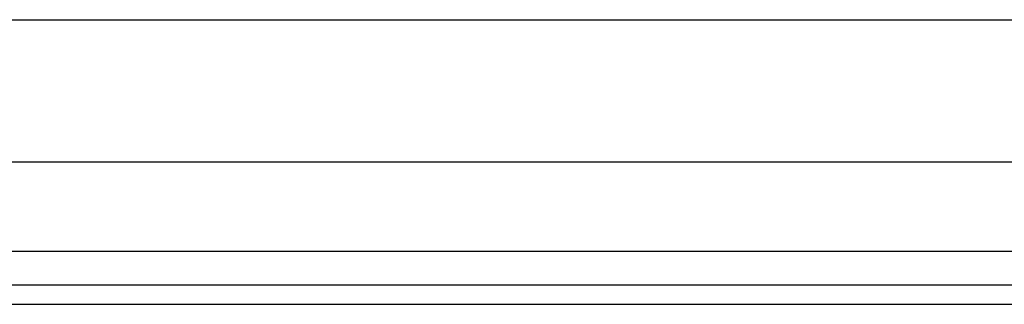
# Model space of a CAD drawing. Header units: inches. Extents: x 4.2 to 80.3, y 5.9 to 52.3.
# Tile 14 of 72: x 17.7 to 21.2, y 16.7 to 17.7. Entities that reach past the tile are written whole.
import ezdxf

# ---------------------------------------------------------------- set-up
doc = ezdxf.new("R2010")
doc.units = ezdxf.units.IN
doc.header["$LTSCALE"] = 5.125904
doc.header["$MEASUREMENT"] = 0
doc.layers.add('Visible Edges(ANSI)', color=7, linetype='Continuous', lineweight=25)
doc.layers.add('Visible Tangent Edges(ANSI)', color=7, linetype='Continuous', lineweight=25)

msp = doc.modelspace()

# ---------------------------------------------------------------- linework, layer by layer
at = {"layer": 'Visible Edges(ANSI)'}
for p, q in [((5.3142, 17.6945), (23.5102, 17.6945)), ((23.5102, 17.188), (5.3142, 17.188)), ((24.4766, 16.7497), (4.3742, 16.7497)), ((4.3742, 16.6815), (24.4766, 16.6815))]:
    msp.add_line(p, q, dxfattribs=at)
at = {"layer": 'Visible Tangent Edges(ANSI)'}
msp.add_line((24.4766, 16.8693), (4.3742, 16.8693), dxfattribs=at)

doc.saveas('drawing.dxf')
